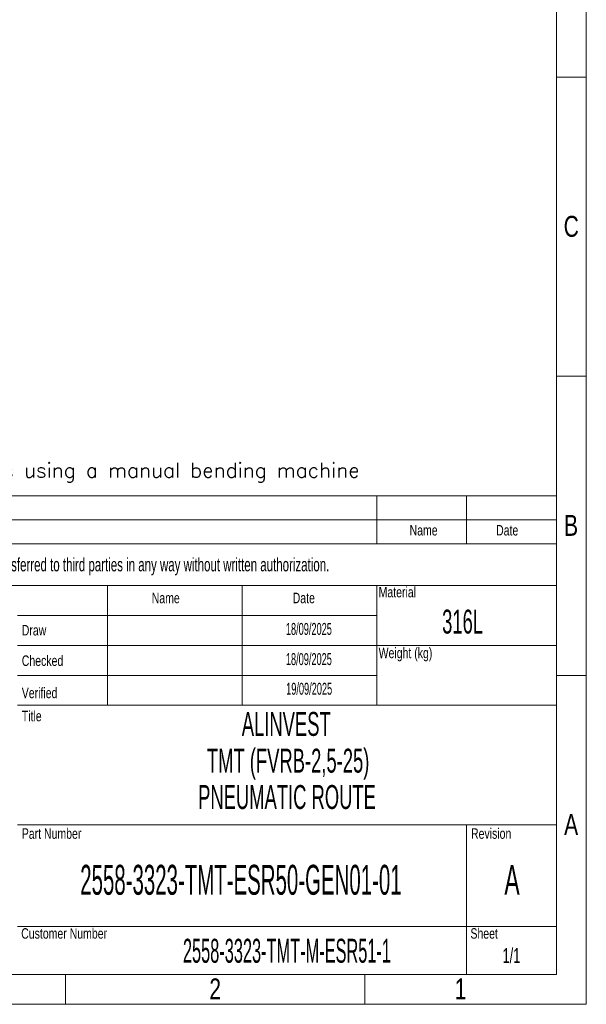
# Model space of a CAD drawing. Header units: millimetres. Extents: x 136540 to 167986, y -130244 to -107782.
# Tile 13 of 14: x 162801 to 167986, y -130244 to -121225. Entities that reach past the tile are written whole.
import ezdxf

# ---------------------------------------------------------------- set-up
doc = ezdxf.new("R2010")
doc.units = ezdxf.units.MM
doc.header["$LTSCALE"] = 0.25
doc.layers.add('SLD-0', color=179, linetype='Continuous')
doc.styles.add('AdskIsoMetric', font='romans.shx')
doc.styles.add('SLDTEXTSTYLE0', font='TXT', dxfattribs={"width": 0.510549})
doc.styles.add('SLDTEXTSTYLE1', font='TXT', dxfattribs={"width": 0.574367})
doc.styles.add('SLDTEXTSTYLE2', font='TXT', dxfattribs={"width": 0.638186})
doc.styles.add('SLDTEXTSTYLE3', font='TXT', dxfattribs={"width": 0.75})

# ---------------------------------------------------------------- blocks, each defined once
blk = doc.blocks.new('cajetin')
at = {"color": 7, "linetype": 'Continuous', "lineweight": 18}
for p, q in [((861, 615), (861, 0)), ((853.5, 607.5), (853.5, 7.5)), ((853.5, 232.5), (861, 232.5)), ((853.5, 157.5), (861, 157.5)), ((853.5, 82.5), (861, 82.5)), ((853.5, 7.5), (7.5, 7.5)), ((730.5, 7.5), (730.5, 0)), ((805.5, 7.5), (805.5, 0)), ((861, 0), (0, 0))]:
    blk.add_line(p, q, dxfattribs=at)
at = {"color": 7, "linetype": 'Continuous', "lineweight": 0, "char_height": 5.25, "attachment_point": 2, "style": 'SLDTEXTSTYLE3'}
for s, insert in [('C', (857.23, 197.74)), ('B', (857.19, 122.74)), ('A', (857.2, 47.74)), ('2', (768.01, 6.49)), ('1', (829.51, 6.49))]:
    blk.add_mtext(s, dxfattribs=dict(at, insert=insert))

msp = doc.modelspace()

# ---------------------------------------------------------------- linework, layer by layer
at = {"color": 7, "linetype": 'Continuous', "lineweight": 18}
for p, q in [((157851.2, -125587.6), (167712.5, -125587.6)), ((166069, -125587.6), (166069, -126025.9)), ((166890.8, -125587.6), (166890.8, -126025.9)), ((167712.5, -125587.6), (167712.5, -129970.4)), ((157851.2, -125806.8), (167712.5, -125806.8)), ((157851.2, -126025.9), (167712.5, -126025.9)), ((157851.2, -126409.4), (167712.5, -126409.4)), ((163603.7, -126409.4), (163603.7, -127505.1)), ((164836.3, -126409.4), (164836.3, -127505.1)), ((166069, -126409.4), (166069, -126683.3)), ((166069, -126683.3), (162781.9, -126683.3)), ((166069, -126683.3), (166069, -126957.3)), ((166069, -126957.3), (162781.9, -126957.3)), ((166069, -126957.3), (166069, -127231.2)), ((166069, -126957.3), (167712.5, -126957.3)), ((166069, -127231.2), (162781.9, -127231.2)), ((166069, -127231.2), (166069, -127505.1)), ((162781.9, -127505.1), (163603.7, -127505.1)), ((163603.7, -127505.1), (164836.3, -127505.1)), ((164836.3, -127505.1), (166069, -127505.1)), ((166069, -127505.1), (167712.5, -127505.1)), ((162781.9, -128600.8), (167712.5, -128600.8)), ((166890.8, -128600.8), (166890.8, -129970.4)), ((162781.9, -129532.2), (167712.5, -129532.2)), ((157851.2, -129970.4), (167712.5, -129970.4))]:
    msp.add_line(p, q, dxfattribs=at)

# ---------------------------------------------------------------- block references
at = {"xscale": 36.5234375, "yscale": 36.5234375, "zscale": 36.5234375}
msp.add_blockref('cajetin', (136539.8, -130244.4), dxfattribs=at)

# ---------------------------------------------------------------- texts
at = {"insert": (157985, -125284.4), "char_height": 135, "attachment_point": 1, "style": 'AdskIsoMetric'}
msp.add_mtext_dynamic_manual_height_columns('**The elbows will be manufactured from bent pipes using a manual bending machine', width=214975.278, gutter_width=675, heights=[0], dxfattribs=at)
at = {"color": 7, "linetype": 'Continuous', "lineweight": 0}
for s, insert, char_height, attachment_point, style in [('Name', (166497.5, -125854.1), 95.87, 2, 'SLDTEXTSTYLE3'), ('Date', (167262.6, -125854.1), 95.87, 2, 'SLDTEXTSTYLE3'), ('Material', (166086, -126420.6), 95.87, 1, 'SLDTEXTSTYLE3'), ('Name', (164009.3, -126474.5), 95.87, 1, 'SLDTEXTSTYLE3'), ('Date', (165299.6, -126474.5), 95.87, 1, 'SLDTEXTSTYLE3'), ('Draw', (162820.2, -126769.7), 95.87, 1, 'SLDTEXTSTYLE3'), ('Weight (kg)', (166086, -126977.9), 95.874, 1, 'SLDTEXTSTYLE3'), ('Checked', (162820.2, -127048.9), 95.87, 1, 'SLDTEXTSTYLE3'), ('Verified', (162820.2, -127344.3), 95.87, 1, 'SLDTEXTSTYLE3'), ('Title', (162820.2, -127555.8), 95.87, 1, 'SLDTEXTSTYLE3'), ('ALINVEST', (165240.5, -127566.4), 219.14, 2, 'SLDTEXTSTYLE1'), ('Part Number', (162820.2, -128632.3), 95.874, 1, 'SLDTEXTSTYLE3'), ('Revision', (166931.5, -128632.3), 95.87, 1, 'SLDTEXTSTYLE3'), ('2558-3323-TMT-ESR50-GEN01-01', (164825.7, -128966.9), 273.926, 2, 'SLDTEXTSTYLE0'), ('Customer Number', (162814.9, -129547.3), 95.874, 1, 'SLDTEXTSTYLE3'), ('Sheet', (166926.2, -129547.3), 95.87, 1, 'SLDTEXTSTYLE3'), ('{\\W0.510549;2558-3323-TMT-M-ESR51-1}', (165246.9, -129644.4), 219.141, 2, 'SLDTEXTSTYLE0')]:
    msp.add_mtext(s, dxfattribs=dict(at, insert=insert, char_height=char_height, attachment_point=attachment_point, style=style))
at = {"layer": 'SLD-0', "color": 7, "attachment_point": 2}
for s, insert, char_height, style in [('This drawing is property of INSERTEC. Must not be copier or transferred to third parties in any way without written authorization.', (162652.6, -126155.2), 123.2666, 'SLDTEXTSTYLE2'), ('316L', (166854.3, -126629.2), 219.14, 'SLDTEXTSTYLE1'), ('18/09/2025', (165447.6, -126751.2), 109.57, 'SLDTEXTSTYLE1'), ('18/09/2025', (165447.6, -127027.6), 109.57, 'SLDTEXTSTYLE1'), ('19/09/2025', (165450.1, -127299), 109.57, 'SLDTEXTSTYLE1'), ('TMT (FVRB-2,5-25)', (165257.8, -127902.9), 219.141, 'SLDTEXTSTYLE1'), ('PNEUMATIC ROUTE', (165247.5, -128236), 219.141, 'SLDTEXTSTYLE1'), ('A', (167306.8, -128967.6), 273.9, 'SLDTEXTSTYLE1'), ('1/1', (167301.4, -129729.3), 136.96, 'SLDTEXTSTYLE2')]:
    msp.add_mtext(s, dxfattribs=dict(at, insert=insert, char_height=char_height, style=style))

doc.saveas('drawing.dxf')
